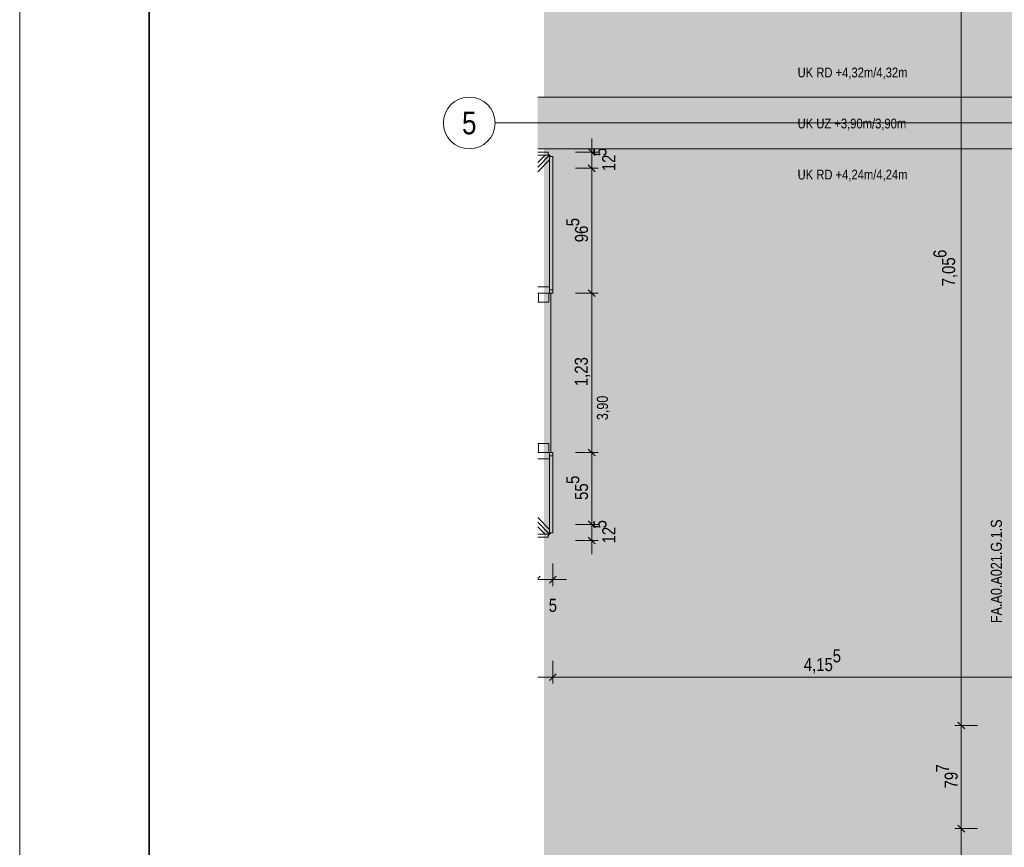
# Model space of a CAD drawing. Extents: x -620 to 300, y 62 to 1162.
# Tile 48 of 93: x -620 to -468, y 438 to 566. Entities that reach past the tile are written whole.
import ezdxf
from ezdxf.enums import TextEntityAlignment as Align
from ezdxf.lldxf.tags import DXFTag

# ---------------------------------------------------------------- set-up
doc = ezdxf.new("R2010")
doc.units = 0
doc.layers.get('0').update_dxf_attribs({"lineweight": 13})
for name, color, linetype, lineweight, true_color in [('--Bem innen', 9, 'Continuous', 13, 0x808080), ('00_Beschriftung UZ', 3, 'Continuous', 35, 0x00ff00), ('30 -34 Innenwände- 2 nichttragend', 7, 'Continuous', 18, 0xff7fe6), ('30 -34 Innenwände- 4 Türen_Fenster', 7, 'Continuous', 15, 0x9955ff), ('30 -35 Decken- 1 Konstruktion-Träger- Stahlbeton', 7, 'Continuous', 13, 0x33aa00), ('70 -72 Beschriftung- 1 Beschriftung allgemein', 7, 'Continuous', 9, 0xff6633), ('70 -76 Bemaßung- 2 Allgemein', 9, 'Continuous', 5, 0x808080), ('iwb_Layout Achsbezeichung', 1, 'Continuous', 13, 0xff0000), ('iwb_Layout BA_Markierung', 7, 'Continuous', 9, 0xbadcdc), ('iwb_Schraffur_Unterzug', 7, 'Continuous', 5, 0xffffcc)]:
    doc.layers.add(name, color=color, linetype=linetype, lineweight=lineweight, true_color=true_color)
doc.layers.add('70 -71 Achsen- 1 Gebäudeachsen', color=7, linetype='STRICHPUNKT2-A06G94JT8I', lineweight=18)
doc.layers.add('iwb_Plankopf Rahmen', color=7, linetype='Continuous', lineweight=35)
doc.styles.get("Standard").update_dxf_attribs({"font": 'ARIALN.TTF'})
tags = doc.linetypes.add('fein_strichliert-A06G94JU8I', pattern=[4, 1, -2, 1]).pattern_tags.tags
tags[8:9] = [DXFTag(74, 4), DXFTag(75, 0), DXFTag(340, '0'), DXFTag(46, 0.0), DXFTag(50, 0.0), DXFTag(44, 0.0), DXFTag(45, 0.0)]
tags[6:7] = [DXFTag(74, 4), DXFTag(75, 0), DXFTag(340, '0'), DXFTag(46, 0.0), DXFTag(50, 0.0), DXFTag(44, 0.0), DXFTag(45, 0.0)]
tags[4:5] = [DXFTag(74, 4), DXFTag(75, 0), DXFTag(340, '0'), DXFTag(46, 0.0), DXFTag(50, 0.0), DXFTag(44, 0.0), DXFTag(45, 0.0)]
tags = doc.linetypes.add('STRICHPUNKT2', pattern=[12.7, 6.35, -3.175, 0, -3.175]).pattern_tags.tags
tags[10:11] = [DXFTag(74, 4), DXFTag(75, 0), DXFTag(340, '0'), DXFTag(46, 0.0), DXFTag(50, 0.0), DXFTag(44, 0.0), DXFTag(45, 0.0)]
tags[8:9] = [DXFTag(74, 4), DXFTag(75, 0), DXFTag(340, '0'), DXFTag(46, 0.0), DXFTag(50, 0.0), DXFTag(44, 0.0), DXFTag(45, 0.0)]
tags[6:7] = [DXFTag(74, 4), DXFTag(75, 0), DXFTag(340, '0'), DXFTag(46, 0.0), DXFTag(50, 0.0), DXFTag(44, 0.0), DXFTag(45, 0.0)]
tags[4:5] = [DXFTag(74, 4), DXFTag(75, 0), DXFTag(340, '0'), DXFTag(46, 0.0), DXFTag(50, 0.0), DXFTag(44, 0.0), DXFTag(45, 0.0)]
tags = doc.linetypes.add('STRICHPUNKT2-A06G94JT8I', pattern=[12.7, 6.35, -3.175, 0, -3.175]).pattern_tags.tags
tags[10:11] = [DXFTag(74, 4), DXFTag(75, 0), DXFTag(340, '0'), DXFTag(46, 0.0), DXFTag(50, 0.0), DXFTag(44, 0.0), DXFTag(45, 0.0)]
tags[8:9] = [DXFTag(74, 4), DXFTag(75, 0), DXFTag(340, '0'), DXFTag(46, 0.0), DXFTag(50, 0.0), DXFTag(44, 0.0), DXFTag(45, 0.0)]
tags[6:7] = [DXFTag(74, 4), DXFTag(75, 0), DXFTag(340, '0'), DXFTag(46, 0.0), DXFTag(50, 0.0), DXFTag(44, 0.0), DXFTag(45, 0.0)]
tags[4:5] = [DXFTag(74, 4), DXFTag(75, 0), DXFTag(340, '0'), DXFTag(46, 0.0), DXFTag(50, 0.0), DXFTag(44, 0.0), DXFTag(45, 0.0)]

# ---------------------------------------------------------------- blocks, each defined once
blk = doc.blocks.new('Polygon-A06G94JL8I')
at = {"color": 0, "linetype": 'ByBlock', "lineweight": -2, "ltscale": 0.13}
blk.add_solid([(-459.48, 86.61), (-538.63, 86.4), (-459.32, 1083.81), (-538.63, 1083.81)], dxfattribs=at)
blk = doc.blocks.new('Referenz-A06G94JV8I')
at = {"layer": '00_Beschriftung UZ', "color": 0, "linetype": 'Continuous', "lineweight": -2, "ltscale": 0.13}
for points in [[(-500.01, 556.28), (-498.68, 553.61), (-497.34, 556.28)], [(-500.01, 550.94), (-498.68, 553.61), (-497.34, 550.94)], [(-500.01, 548.28), (-498.68, 545.61), (-497.34, 548.28)], [(-500.01, 542.94), (-498.68, 545.61), (-497.34, 542.94)]]:
    blk.add_solid(points, dxfattribs=at)
at = {"layer": '30 -34 Innenwände- 2 nichttragend', "color": 0, "lineweight": -2}
for p, q in [((-537.98, 545.11), (-539.61, 545.11)), ((-537.98, 545.11), (-539.61, 545.11)), ((-539.61, 543.49), (-538.48, 544.61)), ((-539.61, 544.61), (-537.98, 544.61)), ((-539.61, 542.78), (-537.78, 544.61)), ((-539.61, 542.78), (-537.78, 544.61)), ((-539.61, 544.61), (-537.98, 544.61)), ((-538.48, 544.61), (-539.61, 543.49)), ((-537.98, 544.61), (-538.48, 544.61)), ((-537.98, 544.61), (-537.98, 545.11)), ((-537.98, 544.61), (-537.98, 545.11)), ((-537.78, 544.61), (-537.98, 544.81)), ((-537.78, 544.61), (-537.98, 544.81)), ((-537.98, 544.81), (-537.98, 544.61)), ((-537.58, 544.41), (-537.78, 544.61)), ((-537.78, 544.61), (-537.58, 544.41)), ((-539.61, 542.08), (-537.78, 543.91)), ((-539.61, 542.08), (-537.78, 543.91)), ((-537.78, 544.41), (-537.58, 544.41)), ((-537.78, 543.91), (-537.78, 544.41)), ((-537.78, 523.81), (-537.78, 544.41)), ((-537.78, 544.41), (-537.28, 544.41)), ((-537.28, 544.41), (-537.78, 544.41)), ((-537.78, 544.41), (-537.78, 523.31)), ((-537.28, 544.41), (-537.28, 523.81)), ((-537.28, 523.31), (-537.28, 544.41)), ((-539.61, 524.31), (-537.78, 524.31)), ((-537.78, 524.31), (-539.61, 524.31)), ((-539.61, 523.31), (-537.78, 523.31)), ((-539.61, 523.31), (-537.28, 523.31)), ((-537.78, 523.31), (-537.78, 524.31)), ((-537.78, 523.81), (-537.28, 523.81)), ((-537.28, 523.81), (-537.78, 523.81)), ((-537.28, 523.81), (-537.78, 523.81)), ((-537.78, 523.81), (-537.78, 523.31)), ((-537.78, 523.31), (-537.28, 523.31)), ((-537.28, 523.31), (-537.28, 523.81)), ((-537.28, 498.71), (-539.61, 498.71)), ((-537.78, 498.71), (-539.61, 498.71)), ((-539.61, 497.71), (-537.78, 497.71)), ((-539.61, 497.71), (-537.78, 497.71)), ((-537.78, 486.32), (-537.78, 498.71)), ((-537.78, 498.71), (-537.78, 498.21)), ((-537.28, 498.71), (-537.78, 498.71)), ((-537.78, 497.71), (-537.78, 498.71)), ((-537.78, 498.21), (-537.28, 498.21)), ((-537.78, 498.21), (-537.28, 498.21)), ((-537.78, 486.32), (-537.78, 498.21)), ((-537.78, 498.21), (-537.28, 498.21)), ((-537.28, 486.32), (-537.28, 498.71)), ((-537.28, 498.21), (-537.28, 498.71)), ((-537.28, 498.21), (-537.28, 486.32)), ((-539.61, 488.65), (-537.78, 486.82)), ((-539.61, 488.65), (-537.78, 486.82)), ((-539.61, 487.94), (-537.78, 486.12)), ((-539.61, 487.94), (-537.78, 486.12)), ((-538.48, 486.11), (-539.61, 487.24)), ((-539.61, 487.24), (-538.48, 486.11)), ((-537.78, 486.82), (-537.78, 486.32)), ((-539.61, 486.11), (-537.98, 486.11)), ((-537.98, 486.11), (-539.61, 486.11)), ((-537.98, 485.61), (-539.61, 485.61)), ((-539.61, 485.61), (-537.98, 485.61)), ((-537.98, 486.11), (-538.48, 486.11)), ((-537.78, 486.12), (-537.98, 485.91)), ((-537.78, 486.12), (-537.98, 485.91)), ((-537.98, 486.11), (-537.98, 485.61)), ((-537.98, 485.91), (-537.98, 486.11)), ((-537.98, 485.61), (-537.98, 486.11)), ((-537.78, 486.32), (-537.58, 486.32)), ((-537.58, 486.32), (-537.78, 486.12)), ((-537.78, 486.32), (-537.28, 486.32)), ((-537.78, 486.12), (-537.58, 486.32)), ((-537.28, 486.32), (-537.78, 486.32))]:
    blk.add_line(p, q, dxfattribs=at)
at = {"layer": '30 -34 Innenwände- 2 nichttragend', "color": 0, "linetype": 'Continuous', "lineweight": -2, "ltscale": 0.13}
for p, q in [((-539.61, 523.31), (-537.58, 523.31)), ((-539.61, 523.31), (-537.58, 523.31)), ((-539.61, 498.71), (-537.58, 498.71)), ((-539.61, 498.71), (-537.58, 498.71))]:
    blk.add_line(p, q, dxfattribs=at)
at = {"layer": '30 -34 Innenwände- 4 Türen_Fenster', "color": 0, "linetype": 'Continuous', "lineweight": -2, "ltscale": 0.13}
for p, q in [((-539.48, 521.91), (-539.48, 523.31)), ((-539.48, 523.31), (-537.88, 523.31)), ((-537.88, 523.31), (-537.88, 521.91)), ((-537.88, 521.91), (-539.48, 521.91)), ((-539.48, 498.71), (-539.48, 500.11)), ((-539.48, 500.11), (-537.88, 500.11)), ((-537.88, 500.11), (-537.88, 498.71)), ((-537.88, 498.71), (-539.48, 498.71))]:
    blk.add_line(p, q, dxfattribs=at)
at = {"layer": '30 -34 Innenwände- 4 Türen_Fenster', "color": 0, "linetype": 'fein_strichliert-A06G94JU8I', "lineweight": -2, "ltscale": 0.13}
for p, q in [((-537.58, 523.31), (-537.58, 498.71)), ((-539.48, 500.11), (-539.61, 500.11))]:
    blk.add_line(p, q, dxfattribs=at)
blk.add_ellipse((-539.48, 500.11), major_axis=(0, 21.8), ratio=1, start_param=0, end_param=0.005919, dxfattribs=at)
at = {"layer": '30 -35 Decken- 1 Konstruktion-Träger- Stahlbeton', "color": 0, "linetype": 'fein_strichliert-A06G94JU8I', "lineweight": -2, "ltscale": 0.13}
for p, q in [((-539.61, 553.61), (-460.18, 553.61)), ((-539.61, 545.61), (-460.18, 545.61))]:
    blk.add_line(p, q, dxfattribs=at)
at = {"layer": '70 -71 Achsen- 1 Gebäudeachsen', "color": 0, "linetype": 'STRICHPUNKT2-A06G94JT8I', "lineweight": -2, "ltscale": 0.13}
blk.add_line((-539.61, 549.61), (75.16, 549.61), dxfattribs=at)
at = {"layer": '70 -76 Bemaßung- 2 Allgemein', "color": 0, "linetype": 'Continuous', "lineweight": -2, "ltscale": 0.13}
for p, q in [((-474.18, 457.61), (-474.18, 596.61)), ((-531.28, 546.17), (-531.28, 547.23)), ((-531.28, 544.11), (-531.28, 546.17)), ((-533.78, 545.11), (-530.28, 545.11)), ((-530.75, 544.58), (-531.81, 545.64)), ((-531.28, 542.61), (-531.28, 545.11)), ((-531.81, 543.14), (-530.75, 542.08)), ((-531.81, 543.14), (-530.75, 542.08)), ((-531.28, 543.61), (-531.28, 541.55)), ((-531.28, 543.61), (-531.28, 541.55)), ((-533.78, 542.61), (-530.28, 542.61)), ((-533.78, 542.61), (-530.28, 542.61)), ((-531.28, 524.37), (-531.28, 541.55)), ((-531.28, 541.55), (-531.28, 540.49)), ((-533.78, 523.31), (-530.28, 523.31)), ((-533.78, 523.31), (-530.28, 523.31)), ((-530.75, 522.78), (-531.81, 523.84)), ((-531.81, 523.84), (-530.75, 522.78)), ((-531.28, 522.31), (-531.28, 524.37)), ((-531.28, 524.31), (-531.28, 522.25)), ((-531.28, 499.77), (-531.28, 522.25)), ((-530.75, 498.18), (-531.81, 499.24)), ((-531.81, 499.24), (-530.75, 498.18)), ((-531.28, 497.71), (-531.28, 499.77)), ((-531.28, 499.71), (-531.28, 497.65)), ((-533.78, 498.71), (-530.28, 498.71)), ((-533.78, 498.71), (-530.28, 498.71)), ((-531.28, 488.67), (-531.28, 497.65)), ((-531.28, 488.67), (-531.28, 489.73)), ((-531.28, 486.61), (-531.28, 488.67)), ((-531.28, 486.61), (-531.28, 488.67)), ((-533.78, 487.61), (-530.28, 487.61)), ((-533.78, 487.61), (-530.28, 487.61)), ((-530.75, 487.08), (-531.81, 488.14)), ((-530.75, 487.08), (-531.81, 488.14)), ((-531.28, 485.11), (-531.28, 487.61)), ((-531.81, 485.64), (-530.75, 484.58)), ((-531.28, 486.11), (-531.28, 484.05)), ((-533.78, 485.11), (-530.28, 485.11)), ((-531.28, 484.05), (-531.28, 482.99)), ((-537.28, 481.58), (-537.28, 478.08)), ((-539.25, 479.61), (-539.61, 479.25)), ((-539.25, 479.61), (-539.61, 479.25)), ((-537.81, 478.55), (-536.75, 479.61)), ((-538.78, 479.08), (-539.61, 479.08)), ((-537.28, 479.08), (-539.61, 479.08)), ((-538.78, 479.08), (-539.61, 479.08)), ((-538.28, 479.08), (-536.22, 479.08)), ((-536.22, 479.08), (-535.16, 479.08)), ((-537.28, 466.51), (-537.28, 463.01)), ((-537.28, 466.51), (-537.28, 463.01)), ((-538.34, 464.01), (-539.61, 464.01)), ((-536.28, 464.01), (-538.34, 464.01)), ((-538.28, 464.01), (-536.22, 464.01)), ((-536.75, 464.54), (-537.81, 463.48)), ((-537.81, 463.48), (-536.75, 464.54)), ((-455.24, 464.01), (-536.22, 464.01)), ((-471.68, 456.55), (-475.18, 456.55)), ((-471.68, 456.55), (-475.18, 456.55)), ((-473.65, 456.02), (-474.71, 457.08)), ((-474.71, 457.08), (-473.65, 456.02)), ((-474.18, 455.55), (-474.18, 457.61)), ((-474.18, 457.55), (-474.18, 455.49)), ((-474.18, 441.67), (-474.18, 455.49)), ((-474.71, 441.14), (-473.65, 440.08)), ((-473.65, 440.08), (-474.71, 441.14)), ((-474.18, 439.61), (-474.18, 441.67)), ((-474.18, 441.61), (-474.18, 439.55)), ((-471.68, 440.61), (-475.18, 440.61)), ((-471.68, 440.61), (-475.18, 440.61)), ((-474.18, 381.17), (-474.18, 439.55))]:
    blk.add_line(p, q, dxfattribs=at)
at = {"layer": '--Bem innen', "color": 0, "linetype": 'Continuous', "lineweight": -2, "ltscale": 0.13, "insert": (-530.47, 503.7), "char_height": 1.7, "attachment_point": 1, "rotation": 90}
blk.add_mtext('{\\fArial Narrow;3,90}', dxfattribs=at)
at = {"layer": '00_Beschriftung UZ', "color": 0, "linetype": 'ByBlock', "lineweight": -2, "ltscale": 0.13, "char_height": 1.5103, "attachment_point": 1}
for s, insert in [('{\\fArial Narrow;UK RD +4,32m/4,32m}', (-499.46, 558.16)), ('{\\fArial Narrow;UK UZ +3,90m/3,90m}', (-499.46, 550.28)), ('{\\fArial Narrow;UK RD +4,24m/4,24m}', (-499.46, 542.39))]:
    blk.add_mtext(s, dxfattribs=dict(at, insert=insert))
at = {"layer": '70 -72 Beschriftung- 1 Beschriftung allgemein', "color": 0, "linetype": 'Continuous', "lineweight": -2, "ltscale": 0.13, "insert": (-469.61, 472.35), "char_height": 1.7, "attachment_point": 1, "rotation": 90}
blk.add_mtext('{\\fArial Narrow;FA.A0.A021.G.1.S}', dxfattribs=at)
at = {"layer": '70 -76 Bemaßung- 2 Allgemein', "color": 0, "linetype": 'Continuous', "lineweight": -2, "ltscale": 0.13, "char_height": 2.0138, "attachment_point": 1, "rotation": 90}
for s, insert in [('{\\fArial Narrow;5}', (-531, 544.48)), ('{\\fArial Narrow;12}', (-529.65, 542.16)), ('{\\fArial Narrow;5}', (-535.21, 533.65)), ('{\\fArial Narrow;96}', (-533.86, 531.18)), ('{\\fArial Narrow;6}', (-478.49, 528.76)), ('{\\fArial Narrow;7,05}', (-477.15, 524.37)), ('{\\fArial Narrow;1,23}', (-533.89, 508.95)), ('{\\fArial Narrow;5}', (-535.21, 493.85)), ('{\\fArial Narrow;55}', (-533.86, 491.38)), ('{\\fArial Narrow;5}', (-531, 486.98)), ('{\\fArial Narrow;12}', (-529.65, 484.66)), ('{\\fArial Narrow;7}', (-478.09, 449.28)), ('{\\fArial Narrow;79}', (-476.75, 446.82))]:
    blk.add_mtext(s, dxfattribs=dict(at, insert=insert))
at = {"layer": '70 -76 Bemaßung- 2 Allgemein', "color": 0, "linetype": 'Continuous', "lineweight": -2, "ltscale": 0.13, "char_height": 2.0138, "attachment_point": 1}
for s, insert in [('{\\fArial Narrow;5}', (-537.91, 476.11)), ('{\\fArial Narrow;5}', (-494.04, 468.31)), ('{\\fArial Narrow;4,15}', (-498.51, 466.96))]:
    blk.add_mtext(s, dxfattribs=dict(at, insert=insert))
blk = doc.blocks.new('Referenz-A06G94JX8I')
at = {"layer": 'iwb_Schraffur_Unterzug', "linetype": 'Continuous', "ltscale": 0.13}
for points in [[(-449.08, 553.61), (-449.08, 545.61), (-539.61, 545.61)], [(-449.08, 553.61), (-539.61, 545.61), (-539.61, 552.16)], [(-449.08, 553.61), (-539.61, 552.16), (-539.61, 553.61)], [(-449.08, 553.61), (-539.61, 553.61), (75.16, 553.61)]]:
    blk.add_solid(points, dxfattribs=at)

msp = doc.modelspace()

# ---------------------------------------------------------------- linework, layer by layer
at = {"layer": 'iwb_Layout Achsbezeichung', "linetype": 'STRICHPUNKT2', "lineweight": 13, "ltscale": 0.39}
msp.add_line((-538.86, 549.61), (-546.19, 549.61), dxfattribs=at)
at = {"layer": 'iwb_Layout Achsbezeichung', "ltscale": 0.39}
msp.add_circle((-550.19, 549.61), 4, dxfattribs=at)
at = {"layer": 'iwb_Plankopf Rahmen', "color": 8, "lineweight": 13, "ltscale": 0.13, "true_color": 0x808080}
msp.add_lwpolyline([(300.35, 62.43), (-619.65, 62.43), (-619.65, 1162.43), (300.35, 1162.43), (300.35, 62.43)], close=True, dxfattribs=at)
at = {"layer": 'iwb_Plankopf Rahmen', "ltscale": 0.35}
msp.add_lwpolyline([(-599.65, 67.43), (-599.65, 1157.43), (295.35, 1157.43), (295.35, 67.43), (-599.65, 67.43)], close=True, dxfattribs=at)

# ---------------------------------------------------------------- block references
at = {"color": 8, "lineweight": 13, "ltscale": 0.13, "true_color": 0x808080}
msp.add_blockref('Referenz-A06G94JV8I', (0, 0), dxfattribs=at)
at = {"color": 8, "lineweight": 25, "ltscale": 0.25, "true_color": 0x808080}
msp.add_blockref('Referenz-A06G94JX8I', (0, 0), dxfattribs=at)
at = {"layer": 'iwb_Layout BA_Markierung', "ltscale": 0.13}
msp.add_blockref('Polygon-A06G94JL8I', (0, 0), dxfattribs=at)

# ---------------------------------------------------------------- texts
at = {"layer": 'iwb_Layout Achsbezeichung', "ltscale": 0.39}
msp.add_text('5', height=3.5, dxfattribs=at).set_placement((-550.19, 549.61), align=Align.MIDDLE_CENTER)

doc.saveas('drawing.dxf')
